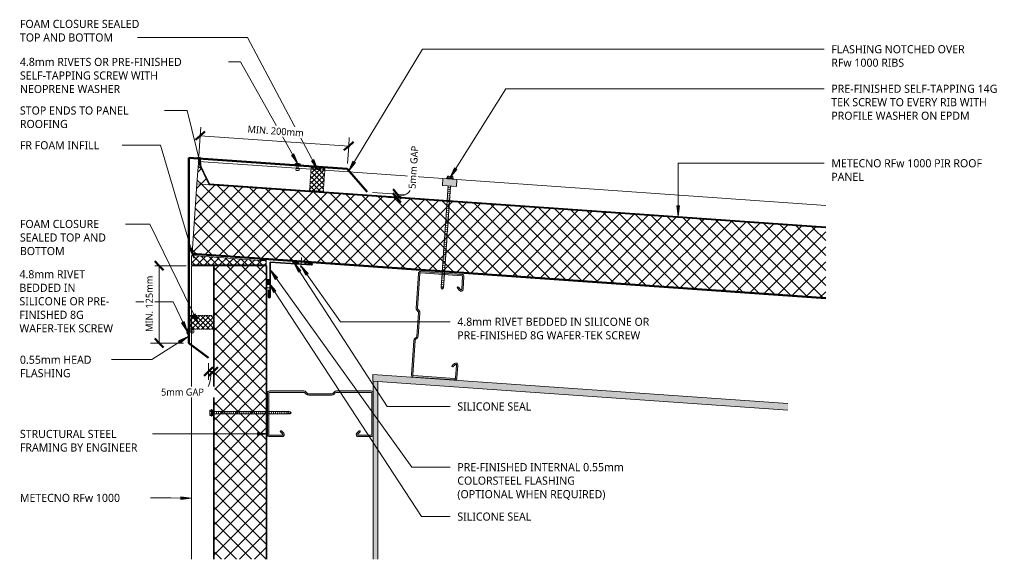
# Model space of a CAD drawing. Header units: millimetres. Extents: x -420 to 977, y -87 to 678.
import ezdxf

# ---------------------------------------------------------------- set-up
doc = ezdxf.new("R2010")
doc.units = ezdxf.units.MM
doc.linetypes.add('Dash Short', pattern=[3, 2, -1])
for name, color, linetype, lineweight in [('A-ANNO-DIMS', 211, 'Continuous', 9), ('A-ANNO-DIMS-5', 211, 'Continuous', 9), ('A-DETL', 90, 'Continuous', 13), ('A-DETL-GENF', 92, 'Continuous', 13), ('A-DETL-THIN', 151, 'Continuous', 13), ('G-ANNO-TEXT', 231, 'Continuous', 9)]:
    doc.layers.add(name, color=color, linetype=linetype, lineweight=lineweight)
doc.styles.add('Yu Gothic', font='Yu Gothic.ttf', dxfattribs={"height": 11.5})
doc.styles.add('Yu Gothic_1', font='Yu Gothic.ttf', dxfattribs={"height": 10})
doc.dimstyles.new('Diagonal', dxfattribs={"dimscale": 304.8, "dimtxt": 11.609035, "dimasz": 0.04101, "dimexe": 0.03937, "dimexo": 0.024606, "dimgap": 0.024606, "dimtad": 1, "dimdec": 0, "dimzin": 0, "dimdsep": 46, "dimtxsty": 'Yu Gothic_1', "dimblk1": 'OBLIQUE', "dimblk2": 'OBLIQUE', "dimsah": 1, "dimcen": 0.09, "dimazin": 0, "dimtfac": 1, "dimtdec": 4, "dimtix": 1, "dimtmove": 0, "dimatfit": 3, "dimfxl": 1, "dimtvp": 1, "dimtfill": 1, "dimtolj": 1, "dimtzin": 0, "dimarcsym": 2})
doc.dimstyles.new('Diagonal_1', dxfattribs={"dimscale": 304.8, "dimtxt": 11.609035, "dimasz": 0.04101, "dimexe": 0.03937, "dimexo": 0.024606, "dimgap": 0.024606, "dimtad": 1, "dimdec": 0, "dimzin": 0, "dimdsep": 46, "dimtxsty": 'Yu Gothic_1', "dimblk1": 'OBLIQUE', "dimblk2": 'OBLIQUE', "dimsah": 1, "dimcen": 0.09, "dimazin": 0, "dimtfac": 1, "dimtdec": 4, "dimtix": 1, "dimtmove": 1, "dimatfit": 3, "dimfxl": 1, "dimtvp": 1, "dimtfill": 1, "dimtolj": 1, "dimtzin": 0, "dimarcsym": 2})
pattern_1 = [(49, (199.103, -464.567), (-11.32064, 9.84089), []), (139, (199.103, -464.567), (-9.84089, -11.32064), [])]

# ---------------------------------------------------------------- blocks, each defined once
blk = doc.blocks.new('Thermospan Insulated Panel3 - 75mm-4144780-02 HEAD FLASHING DETAIL')
at = {"layer": 'A-DETL-GENF'}
for points in [[(216.5, -32), (632.9, -32), (632.9, -31), (216.5, -31), (216.5, -31.3)], [(216.5, -106), (216.5, -107), (632.9, -107), (632.9, -106), (277.9, -106)]]:
    blk.add_hatch(color=256, dxfattribs=at).paths.add_polyline_path(points)
h = blk.add_hatch(dxfattribs=at)
h.set_pattern_fill('FP_1', color=256, style=0, pattern_type=2)
h.set_pattern_definition([(315, (303.374, -176.134), (10.6066, 10.6066), []), (45, (303.374, -176.134), (-10.6066, 10.6066), [])])
h.paths.add_polyline_path([(216.5, -32), (216.5, -106), (632.9, -106), (632.9, -32), (277.9, -32)])
for p, q in [((216.5, 0), (542.7, 0)), ((542.7, 0), (562.2, 0)), ((562.2, 0), (632.9, 0)), ((632.9, 0), (632.9, -107)), ((542.7, -32), (216.5, -32)), ((562.2, -32), (542.7, -32)), ((632.9, -32), (562.2, -32))]:
    blk.add_line(p, q, dxfattribs=at)
at = {"layer": 'A-DETL-GENF', "lineweight": 25}
for p, q in [((542.7, -31), (216.5, -31)), ((562.2, -31), (542.7, -31)), ((632.9, -31), (562.2, -31)), ((632.9, -106), (216.5, -106)), ((216.5, -107), (632.9, -107))]:
    blk.add_line(p, q, dxfattribs=at)
blk = doc.blocks.new('Thermospan Insulated Panel3 - 100mm-4139796-02 HEAD FLASHING DETAIL')
at = {"layer": 'A-DETL-GENF'}
for points in [[(894.5, -32), (894.4, -31), (17.9, -31), (0, 0), (0, -2), (17.3, -32), (704, -32)], [(901.5, -132), (901.4, -131), (0, -131), (0, -132), (710.9, -132)]]:
    blk.add_hatch(color=256, dxfattribs=at).paths.add_polyline_path(points)
h = blk.add_hatch(dxfattribs=at)
h.set_pattern_fill('FP_3', color=256, style=0, pattern_type=2)
h.set_pattern_definition(pattern_1)
h.paths.add_polyline_path([(17.3, -32), (0, -2), (0, -32)])
h = blk.add_hatch(dxfattribs=at)
h.set_pattern_fill('FP_3', color=256, style=0, pattern_type=2)
h.set_pattern_definition(pattern_1)
h.paths.add_polyline_path([(901.4, -131), (894.5, -32), (0, -32), (0, -131), (710.9, -131)])
at = {"layer": 'A-DETL-GENF', "lineweight": 25}
for p, q in [((17.9, -31), (0, 0)), ((0, 0), (0, -2)), ((894.4, -31), (17.9, -31)), ((901.4, -131), (0, -131)), ((0, -131), (0, -132)), ((0, -132), (901.5, -132))]:
    blk.add_line(p, q, dxfattribs=at)
at = {"layer": 'A-DETL-GENF'}
for p, q in [((0, 0), (0, -2)), ((0, 0), (160.1, 0)), ((17.3, -32), (0, -2)), ((0, -2), (0, -32)), ((160.1, 0), (179.7, 0)), ((179.7, 0), (347.6, 0)), ((367.6, 0), (892.3, 0)), ((0, -32), (0, -131)), ((0, -32), (17.3, -32)), ((894.5, -32), (17.3, -32))]:
    blk.add_line(p, q, dxfattribs=at)
blk = doc.blocks.new('Metalcraft MSS Purlin-150x65 - Metalcraft MSS Purlin-150x65-2638609-02 HEAD FLASHING DETAIL')
at = {"layer": 'A-DETL-GENF'}
blk.add_hatch(color=256, dxfattribs=at).paths.add_polyline_path([(61.8, 0), (62.6, 0.1), (63.3, 0.4), (64, 0.9), (64.4, 1.5), (64.7, 2.2), (64.8, 3), (64.8, 20.9), (64.7, 21.7), (64.5, 22.4), (64, 23), (63.4, 23.5), (62.7, 23.8), (61.9, 23.9), (61.1, 23.8), (60.4, 23.6), (59.8, 23.1), (56.4, 19.7), (56.3, 19.4), (56.3, 19.2), (56.3, 18.9), (56.4, 18.7), (56.6, 18.5), (56.8, 18.3), (57, 18.2), (57.3, 18.2), (57.5, 18.2), (57.8, 18.3), (58, 18.5), (61.3, 21.7), (61.5, 21.8), (61.8, 21.8), (62.1, 21.8), (62.3, 21.7), (62.5, 21.5), (62.7, 21.3), (62.8, 21.1), (62.8, 20.8), (62.8, 2.7), (62.7, 2.5), (62.6, 2.3), (62.4, 2.1), (62.1, 2), (61.9, 2), (2.7, 2), (2.5, 2.1), (2.3, 2.3), (2.1, 2.5), (2, 2.7), (2, 3), (2.1, 52.4), (2.2, 52.8), (2.5, 53.2), (4.5, 55.2), (5.3, 56.3), (5.8, 57.5), (6, 58.8), (6, 90.9), (5.8, 92.2), (5.3, 93.4), (4.5, 94.5), (2.7, 96.3), (2.3, 96.8), (2.1, 97.3), (2, 98), (2, 147.2), (2.1, 147.5), (2.3, 147.7), (2.5, 147.9), (2.8, 148), (3.1, 148), (62.1, 148), (62.4, 147.9), (62.6, 147.7), (62.7, 147.5), (62.8, 147.3), (62.8, 147), (62.8, 128.7), (62.7, 128.5), (62.6, 128.3), (62.4, 128.1), (62.1, 128.1), (61.9, 128), (61.6, 128.1), (61.4, 128.1), (61.2, 128.3), (57.8, 131.7), (57.5, 131.8), (57.3, 131.8), (57, 131.8), (56.8, 131.7), (56.6, 131.5), (56.4, 131.3), (56.3, 131.1), (56.3, 130.8), (56.3, 130.6), (56.4, 130.3), (56.6, 130.1), (59.8, 126.9), (60.4, 126.4), (61.1, 126.2), (61.9, 126.1), (62.7, 126.2), (63.4, 126.5), (64, 127), (64.5, 127.6), (64.7, 128.3), (64.8, 129.3), (64.8, 147), (64.7, 147.8), (64.4, 148.5), (64, 149.1), (63.3, 149.6), (62.6, 149.9), (61.8, 150), (3, 150), (2.2, 149.9), (1.5, 149.6), (0.9, 149.1), (0.4, 148.5), (0.1, 147.8), (0, 147), (0, 97.8), (0.1, 96.8), (0.5, 95.8), (1.2, 95), (3.4, 92.7), (3.7, 92.3), (3.9, 91.9), (4, 91.3), (4, 58.3), (3.9, 57.8), (3.7, 57.3), (3.4, 56.9), (1.2, 54.7), (0.5, 53.9), (0.1, 52.9), (0, 51.9), (0, 3), (0.1, 2.2), (0.4, 1.5), (0.9, 0.9), (1.5, 0.4), (2.2, 0.1), (3, 0), (25.6, 0)])
for p, q in [((0, 147), (0, 97.8)), ((2, 98), (2, 146.9)), ((61.8, 150), (3, 150)), ((3.1, 148), (61.9, 148)), ((62.8, 147), (62.8, 129)), ((64.8, 129.1), (64.8, 147)), ((56.6, 130.1), (59.8, 126.9)), ((61.2, 128.3), (58, 131.5)), ((1.2, 95), (3.4, 92.7)), ((4.5, 94.5), (2.7, 96.3)), ((4, 91.3), (4, 58.3)), ((6, 58.8), (6, 90.9)), ((3.4, 56.9), (1.2, 54.7)), ((0, 51.9), (0, 3)), ((2, 3), (2, 52)), ((2.5, 53.2), (4.5, 55.2)), ((59.8, 23.1), (56.6, 19.9)), ((58, 18.5), (61, 21.5)), ((62.8, 20.8), (62.8, 3)), ((64.8, 3), (64.8, 20.9)), ((61.9, 2), (3, 2)), ((3, 0), (61.8, 0))]:
    blk.add_line(p, q, dxfattribs=at)
for centre, radius, start, end in [((3, 147), 3, 90, 180), ((3.1, 146.9), 1.09, 90, 180), ((61.8, 147), 3, 360, 90), ((61.9, 147), 0.993, 0, 90), ((57.3, 130.8), 1, 45, 225), ((61.9, 129.1), 2.99, 226.0338, 0), ((61.9, 129), 0.959, 225, 0), ((4.3, 98), 2.34, 180, 225), ((4, 97.8), 3.99, 180, 225), ((2, 91.3), 1.99, 0, 45), ((1, 90.9), 4.99, 360, 45), ((2, 58.3), 1.99, 315, 360), ((1, 58.8), 4.99, 315, 360), ((4, 51.9), 3.99, 135, 180), ((3.7, 52), 1.67, 135, 180), ((57.3, 19.2), 1, 135, 315), ((61.9, 20.9), 2.99, 360, 133.9662), ((61.8, 20.8), 1.06, 0, 135), ((3, 3), 3, 180, 270), ((3, 3), 0.993, 180, 270), ((61.8, 3), 3, 270, 360), ((61.9, 3), 0.993, 270, 0)]:
    blk.add_arc(centre, radius, start, end, dxfattribs=at)
blk = doc.blocks.new('Profiled Washer 01 - Profiled Washer 01-4136398-02 HEAD FLASHING DETAIL')
at = {"layer": 'A-DETL-GENF'}
for points in [[(10, -6.1), (10, 3.6), (-10, 3.6), (-10, -6.1)], [(3.7, 3.6), (3.7, 4.6), (-3.7, 4.6), (-3.7, 3.6)]]:
    blk.add_hatch(color=256, dxfattribs=at).paths.add_polyline_path(points)
for p, q in [((10, 3.6), (-10, 3.6)), ((-10, 3.6), (-10, -6.1)), ((4.8, 5.1), (-4.8, 5.1)), ((-4.8, 5.1), (-4.8, 4.6)), ((-3.7, 4.6), (-4.8, 4.6)), ((-3.7, 5.1), (-3.7, 7.1)), ((3.7, 4.6), (-3.7, 4.6)), ((-3.7, 4.6), (-3.7, 3.6)), ((-2.8, 7.6), (2.8, 7.6)), ((-1.8, 5.1), (-1.8, 7.1)), ((1.8, 5.1), (1.8, 7.1)), ((3.7, 5.1), (3.7, 7.1)), ((4.8, 4.6), (3.7, 4.6)), ((3.7, 3.6), (3.7, 4.6)), ((4.8, 4.6), (4.8, 5.1)), ((10, -6.1), (10, 3.6)), ((-10, -6.1), (10, -6.1)), ((2.2, -7.9), (-2.2, -8.7)), ((-2.2, -8.7), (-1.6, -9)), ((2.2, -10.9), (-2.2, -11.7)), ((-2.2, -11.7), (-1.6, -12)), ((2.2, -13.9), (-2.2, -14.7)), ((-1.6, -6.1), (-1.6, -151.2)), ((1.6, -151.2), (1.6, -6.1)), ((1.6, -7.6), (2.2, -7.9)), ((1.6, -10.6), (2.2, -10.9)), ((1.6, -13.6), (2.2, -13.9)), ((-2.2, -14.7), (-1.6, -15)), ((2.2, -16.9), (-2.2, -17.7)), ((-2.2, -17.7), (-1.6, -18)), ((2.2, -19.9), (-2.2, -20.7)), ((-2.2, -20.7), (-1.6, -21)), ((2.2, -22.9), (-2.2, -23.7)), ((-2.2, -23.7), (-1.6, -24)), ((2.2, -25.9), (-2.2, -26.7)), ((-2.2, -26.7), (-1.6, -27)), ((1.6, -16.6), (2.2, -16.9)), ((1.6, -19.6), (2.2, -19.9)), ((1.6, -22.6), (2.2, -22.9)), ((1.6, -25.6), (2.2, -25.9)), ((2.2, -28.9), (-2.2, -29.7)), ((-2.2, -29.7), (-1.6, -30)), ((2.2, -31.9), (-2.2, -32.7)), ((-2.2, -32.7), (-1.6, -33)), ((2.2, -34.9), (-2.2, -35.7)), ((-2.2, -35.7), (-1.6, -36)), ((2.2, -37.9), (-2.2, -38.7)), ((-2.2, -38.7), (-1.6, -39)), ((2.2, -40.9), (-2.2, -41.7)), ((-2.2, -41.7), (-1.6, -42)), ((1.6, -28.6), (2.2, -28.9)), ((1.6, -31.6), (2.2, -31.9)), ((1.6, -34.6), (2.2, -34.9)), ((1.6, -37.6), (2.2, -37.9)), ((1.6, -40.6), (2.2, -40.9)), ((2.2, -43.9), (-2.2, -44.7)), ((-2.2, -44.7), (-1.6, -45)), ((2.2, -46.9), (-2.2, -47.7)), ((-2.2, -47.7), (-1.6, -48)), ((2.2, -49.9), (-2.2, -50.7)), ((-2.2, -50.7), (-1.6, -51)), ((2.2, -52.9), (-2.2, -53.7)), ((-2.2, -53.7), (-1.6, -54)), ((1.6, -43.6), (2.2, -43.9)), ((1.6, -46.6), (2.2, -46.9)), ((1.6, -49.6), (2.2, -49.9)), ((1.6, -52.6), (2.2, -52.9)), ((1.6, -55.6), (2.2, -55.9)), ((2.2, -55.9), (-2.2, -56.7)), ((-2.2, -56.7), (-1.6, -57)), ((2.2, -58.9), (-2.2, -59.7)), ((-2.2, -59.7), (-1.6, -60)), ((2.2, -61.9), (-2.2, -62.7)), ((-2.2, -62.7), (-1.6, -63)), ((2.2, -64.9), (-2.2, -65.7)), ((-2.2, -65.7), (-1.6, -66)), ((2.2, -67.9), (-2.2, -68.7)), ((-2.2, -68.7), (-1.6, -69)), ((1.6, -58.6), (2.2, -58.9)), ((1.6, -61.6), (2.2, -61.9)), ((1.6, -64.6), (2.2, -64.9)), ((1.6, -67.6), (2.2, -67.9)), ((2.2, -70.9), (-2.2, -71.7)), ((-2.2, -71.7), (-1.6, -72)), ((2.2, -73.9), (-2.2, -74.7)), ((-2.2, -74.7), (-1.6, -75)), ((2.2, -76.9), (-2.2, -77.7)), ((-2.2, -77.7), (-1.6, -78)), ((2.2, -79.9), (-2.2, -80.7)), ((-2.2, -80.7), (-1.6, -81)), ((2.2, -82.9), (-2.2, -83.7)), ((-2.2, -83.7), (-1.6, -84)), ((1.6, -70.6), (2.2, -70.9)), ((1.6, -73.6), (2.2, -73.9)), ((1.6, -76.6), (2.2, -76.9)), ((1.6, -79.6), (2.2, -79.9)), ((1.6, -82.6), (2.2, -82.9)), ((2.2, -85.9), (-2.2, -86.7)), ((-2.2, -86.7), (-1.6, -87)), ((2.2, -88.9), (-2.2, -89.7)), ((-2.2, -89.7), (-1.6, -90)), ((2.2, -91.9), (-2.2, -92.7)), ((-2.2, -92.7), (-1.6, -93)), ((2.2, -94.9), (-2.2, -95.7)), ((-2.2, -95.7), (-1.6, -96)), ((1.6, -85.6), (2.2, -85.9)), ((1.6, -88.6), (2.2, -88.9)), ((1.6, -91.6), (2.2, -91.9)), ((1.6, -94.6), (2.2, -94.9)), ((1.6, -97.6), (2.2, -97.9)), ((2.2, -97.9), (-2.2, -98.7)), ((-2.2, -98.7), (-1.6, -99)), ((2.2, -100.9), (-2.2, -101.7)), ((-2.2, -101.7), (-1.6, -102)), ((2.2, -103.9), (-2.2, -104.7)), ((-2.2, -104.7), (-1.6, -105)), ((2.2, -106.9), (-2.2, -107.7)), ((-2.2, -107.7), (-1.6, -108)), ((2.2, -109.9), (-2.2, -110.7)), ((-2.2, -110.7), (-1.6, -111)), ((1.6, -100.6), (2.2, -100.9)), ((1.6, -103.6), (2.2, -103.9)), ((1.6, -106.6), (2.2, -106.9)), ((1.6, -109.6), (2.2, -109.9)), ((2.2, -112.9), (-2.2, -113.7)), ((-2.2, -113.7), (-1.6, -114)), ((2.2, -115.9), (-2.2, -116.7)), ((-2.2, -116.7), (-1.6, -117)), ((2.2, -118.9), (-2.2, -119.7)), ((-2.2, -119.7), (-1.6, -120)), ((2.2, -121.9), (-2.2, -122.7)), ((-2.2, -122.7), (-1.6, -123)), ((2.2, -124.9), (-2.2, -125.7)), ((-2.2, -125.7), (-1.6, -126)), ((1.6, -112.6), (2.2, -112.9)), ((1.6, -115.6), (2.2, -115.9)), ((1.6, -118.6), (2.2, -118.9)), ((1.6, -121.6), (2.2, -121.9)), ((1.6, -124.6), (2.2, -124.9)), ((2.2, -127.9), (-2.2, -128.7)), ((-2.2, -128.7), (-1.6, -129)), ((2.2, -130.9), (-2.2, -131.7)), ((-2.2, -131.7), (-1.6, -132)), ((2.2, -133.9), (-2.2, -134.7)), ((-2.2, -134.7), (-1.6, -135)), ((2.2, -136.9), (-2.2, -137.7)), ((-2.2, -137.7), (-1.6, -138)), ((1.6, -127.6), (2.2, -127.9)), ((1.6, -130.6), (2.2, -130.9)), ((1.6, -133.6), (2.2, -133.9)), ((1.6, -136.6), (2.2, -136.9)), ((1.6, -139.6), (2.2, -139.9)), ((2.2, -139.9), (-2.2, -140.7)), ((-2.2, -140.7), (-1.6, -141)), ((2.2, -142.9), (-2.2, -143.7)), ((-2.2, -143.7), (-1.6, -144)), ((2.2, -145.9), (-2.2, -146.7)), ((-2.2, -146.7), (-1.6, -147)), ((2.2, -148.9), (-2.2, -149.7)), ((-2.2, -149.7), (-1.6, -150)), ((-1.6, -151.2), (0, -153.1)), ((0, -153.1), (1.6, -149.1)), ((1.6, -151.2), (0, -153.1)), ((1.6, -142.6), (2.2, -142.9)), ((1.6, -145.6), (2.2, -145.9)), ((1.6, -148.6), (2.2, -148.9))]:
    blk.add_line(p, q, dxfattribs=at)
for centre, radius, start, end in [((-2.8, 6.5), 1.08, 32.3801, 147.6199), ((0, 3.9), 3.67, 59.7274, 120.2726), ((2.8, 6.5), 1.08, 32.3801, 147.6199), ((0.1, -153.8), 3.11, 74.3059, 122.4975)]:
    blk.add_arc(centre, radius, start, end, dxfattribs=at)
blk = doc.blocks.new('TEK Screw - TEK Screw-4782678-02 HEAD FLASHING DETAIL')
at = {"layer": 'A-DETL-GENF'}
blk.add_hatch(color=256, dxfattribs=at).paths.add_polyline_path([(3.7, 0), (-3.7, 0), (-3.7, -1), (3.7, -1)])
for p, q in [((-2.2, 107.7), (-1.6, 108)), ((2.2, 106.9), (-2.2, 107.7)), ((-2.2, 104.7), (-1.6, 105)), ((2.2, 103.9), (-2.2, 104.7)), ((-2.2, 101.7), (-1.6, 102)), ((2.2, 100.9), (-2.2, 101.7)), ((-2.2, 98.7), (-1.6, 99)), ((2.2, 97.9), (-2.2, 98.7)), ((-1.3, 106.7), (-1.6, 106.4)), ((-1.6, 0), (-1.6, 106.4)), ((-1.3, 109.9), (0, 111.5)), ((-1.3, 109.9), (-0.6, 107.1)), ((-1.3, 109.9), (-1.3, 106.7)), ((1.3, 109.9), (0, 111.5)), ((0, 111.5), (1.3, 106.7)), ((1.3, 109.9), (1.3, 106.7)), ((1.3, 106.7), (1.6, 106.4)), ((1.6, 106.6), (2.2, 106.9)), ((1.6, 106.4), (1.6, 0)), ((1.6, 103.6), (2.2, 103.9)), ((1.6, 100.6), (2.2, 100.9)), ((1.6, 97.6), (2.2, 97.9)), ((-2.2, 95.7), (-1.6, 96)), ((2.2, 94.9), (-2.2, 95.7)), ((-2.2, 92.7), (-1.6, 93)), ((2.2, 91.9), (-2.2, 92.7)), ((-2.2, 89.7), (-1.6, 90)), ((2.2, 88.9), (-2.2, 89.7)), ((-2.2, 86.7), (-1.6, 87)), ((2.2, 85.9), (-2.2, 86.7)), ((-2.2, 83.7), (-1.6, 84)), ((1.6, 94.6), (2.2, 94.9)), ((1.6, 91.6), (2.2, 91.9)), ((1.6, 88.6), (2.2, 88.9)), ((1.6, 85.6), (2.2, 85.9)), ((2.2, 82.9), (-2.2, 83.7)), ((-2.2, 80.7), (-1.6, 81)), ((2.2, 79.9), (-2.2, 80.7)), ((-2.2, 77.7), (-1.6, 78)), ((2.2, 76.9), (-2.2, 77.7)), ((-2.2, 74.7), (-1.6, 75)), ((2.2, 73.9), (-2.2, 74.7)), ((-2.2, 71.7), (-1.6, 72)), ((2.2, 70.9), (-2.2, 71.7)), ((1.6, 82.6), (2.2, 82.9)), ((1.6, 79.6), (2.2, 79.9)), ((1.6, 76.6), (2.2, 76.9)), ((1.6, 73.6), (2.2, 73.9)), ((1.6, 70.6), (2.2, 70.9)), ((-2.2, 68.7), (-1.6, 69)), ((2.2, 67.9), (-2.2, 68.7)), ((-2.2, 65.7), (-1.6, 66)), ((2.2, 64.9), (-2.2, 65.7)), ((-2.2, 62.7), (-1.6, 63)), ((2.2, 61.9), (-2.2, 62.7)), ((-2.2, 59.7), (-1.6, 60)), ((2.2, 58.9), (-2.2, 59.7)), ((-2.2, 56.7), (-1.6, 57)), ((2.2, 55.9), (-2.2, 56.7)), ((1.6, 67.6), (2.2, 67.9)), ((1.6, 64.6), (2.2, 64.9)), ((1.6, 61.6), (2.2, 61.9)), ((1.6, 58.6), (2.2, 58.9)), ((1.6, 55.6), (2.2, 55.9)), ((-2.2, 53.7), (-1.6, 54)), ((2.2, 52.9), (-2.2, 53.7)), ((-2.2, 50.7), (-1.6, 51)), ((2.2, 49.9), (-2.2, 50.7)), ((-2.2, 47.7), (-1.6, 48)), ((2.2, 46.9), (-2.2, 47.7)), ((-2.2, 44.7), (-1.6, 45)), ((2.2, 43.9), (-2.2, 44.7)), ((-2.2, 41.7), (-1.6, 42)), ((1.6, 52.6), (2.2, 52.9)), ((1.6, 49.6), (2.2, 49.9)), ((1.6, 46.6), (2.2, 46.9)), ((1.6, 43.6), (2.2, 43.9)), ((2.2, 40.9), (-2.2, 41.7)), ((-2.2, 38.7), (-1.6, 39)), ((2.2, 37.9), (-2.2, 38.7)), ((-2.2, 35.7), (-1.6, 36)), ((2.2, 34.9), (-2.2, 35.7)), ((-2.2, 32.7), (-1.6, 33)), ((2.2, 31.9), (-2.2, 32.7)), ((-2.2, 29.7), (-1.6, 30)), ((2.2, 28.9), (-2.2, 29.7)), ((1.6, 40.6), (2.2, 40.9)), ((1.6, 37.6), (2.2, 37.9)), ((1.6, 34.6), (2.2, 34.9)), ((1.6, 31.6), (2.2, 31.9)), ((1.6, 28.6), (2.2, 28.9)), ((-2.2, 26.7), (-1.6, 27)), ((2.2, 25.9), (-2.2, 26.7)), ((-2.2, 23.7), (-1.6, 24)), ((2.2, 22.9), (-2.2, 23.7)), ((-2.2, 20.7), (-1.6, 21)), ((2.2, 19.9), (-2.2, 20.7)), ((-2.2, 17.7), (-1.6, 18)), ((2.2, 16.9), (-2.2, 17.7)), ((-2.2, 14.7), (-1.6, 15)), ((2.2, 13.9), (-2.2, 14.7)), ((1.6, 25.6), (2.2, 25.9)), ((1.6, 22.6), (2.2, 22.9)), ((1.6, 19.6), (2.2, 19.9)), ((1.6, 16.6), (2.2, 16.9)), ((-2.2, 11.7), (-1.6, 12)), ((2.2, 10.9), (-2.2, 11.7)), ((-2.2, 8.7), (-1.6, 9)), ((2.2, 7.9), (-2.2, 8.7)), ((-2.2, 5.7), (-1.6, 6)), ((2.2, 4.9), (-2.2, 5.7)), ((-2.2, 2.7), (-1.6, 3)), ((2.2, 1.9), (-2.2, 2.7)), ((1.6, 13.6), (2.2, 13.9)), ((1.6, 10.6), (2.2, 10.9)), ((1.6, 7.6), (2.2, 7.9)), ((1.6, 4.6), (2.2, 4.9)), ((1.6, 1.6), (2.2, 1.9)), ((-4.8, -1.5), (-4.8, -1)), ((-3.7, -1), (-4.8, -1)), ((4.8, -1.5), (-4.8, -1.5)), ((3.7, 0), (-3.7, 0)), ((-3.7, 0), (-3.7, -1)), ((-3.7, -1), (3.7, -1)), ((-3.7, -1.5), (-3.7, -3.5)), ((-2.8, -4), (2.8, -4)), ((-1.8, -1.5), (-1.8, -3.5)), ((1.8, -1.5), (1.8, -3.5)), ((3.7, -1), (3.7, 0)), ((4.8, -1), (3.7, -1)), ((3.7, -1.5), (3.7, -3.5)), ((4.8, -1), (4.8, -1.5))]:
    blk.add_line(p, q, dxfattribs=at)
for centre, radius, start, end in [((0.5, 107.6), 1.18, 207.0638, 311.7606), ((-2.8, -2.9), 1.08, 212.3801, 327.6199), ((0, -0.3), 3.67, 239.7274, 300.2726), ((2.8, -2.9), 1.08, 212.3801, 327.6199)]:
    blk.add_arc(centre, radius, start, end, dxfattribs=at)
blk = doc.blocks.new('Foam Closure - Foam Closure-4128027-02 HEAD FLASHING DETAIL')
at = {"layer": 'A-DETL-GENF'}
h = blk.add_hatch(dxfattribs=at)
h.set_pattern_fill('FP_4', color=256, style=0, pattern_type=2)
h.set_pattern_definition([(49, (39.025, -434.754), (-3.77355, 3.280295), []), (139, (39.025, -434.754), (-3.280295, -3.77355), [])])
h.paths.add_polyline_path([(19.6, 0), (19.6, 31.9), (0, 31.9), (0, 0)])
at = {"layer": 'A-DETL-GENF', "linetype": 'Dash Short'}
for p, q in [((19.6, 31.9), (0, 31.9)), ((0, 31.9), (0, 0)), ((19.6, 0), (19.6, 31.9)), ((0, 0), (19.6, 0))]:
    blk.add_line(p, q, dxfattribs=at)
blk = doc.blocks.new('Foam Closure - Foam Closure-4711881-02 HEAD FLASHING DETAIL')
at = {"layer": 'A-DETL-GENF'}
h = blk.add_hatch(dxfattribs=at)
h.set_pattern_fill('FP_5', color=256, style=0, pattern_type=2)
h.set_pattern_definition([(315, (-239.343, -144.134), (3.53553, 3.53553), []), (45, (-239.343, -144.134), (-3.53553, 3.53553), [])])
h.paths.add_polyline_path([(0, 0), (19.4, 0), (19.4, 33.8), (0, 33.8)])
at = {"layer": 'A-DETL-GENF', "linetype": 'Dash Short'}
for p, q in [((19.4, 33.8), (0, 33.8)), ((0, 33.8), (0, 0)), ((19.4, 0), (19.4, 33.8)), ((0, 0), (19.4, 0))]:
    blk.add_line(p, q, dxfattribs=at)
blk = doc.blocks.new('Pop Rivets - Rivet-4333948-02 HEAD FLASHING DETAIL')
at = {"layer": 'A-DETL-GENF'}
for p, q in [((3.8, 0), (-3.8, 0)), ((-1.5, 1.2), (1.5, 1.2)), ((-1, -6.2), (-1, 0)), ((1, -6.2), (1, 0)), ((1.2, -6.2), (-1.2, -6.2)), ((-1.2, -8.7), (1.2, -8.7))]:
    blk.add_line(p, q, dxfattribs=at)
for centre, radius, start, end in [((-1.5, -1.6), 2.8, 90, 144), ((1.5, -1.6), 2.8, 36, 90), ((-1.2, -7.4), 1.25, 90, 270), ((1.2, -7.4), 1.25, 270, 90)]:
    blk.add_arc(centre, radius, start, end, dxfattribs=at)
blk = doc.blocks.new('Pop Rivets - Rivet-4673975-02 HEAD FLASHING DETAIL')
at = {"layer": 'A-DETL-GENF'}
for p, q in [((3.8, 0), (-3.8, 0)), ((-1.5, 1.2), (1.5, 1.2)), ((-1, -6.1), (-1, 0)), ((1, -6.1), (1, 0)), ((1.2, -6.1), (-1.2, -6.1)), ((-1.2, -8.6), (1.2, -8.6))]:
    blk.add_line(p, q, dxfattribs=at)
for centre, radius, start, end in [((-1.5, -1.6), 2.8, 90, 144), ((1.5, -1.6), 2.8, 36, 90), ((-1.2, -7.3), 1.25, 90, 270), ((1.2, -7.3), 1.25, 270, 90)]:
    blk.add_arc(centre, radius, start, end, dxfattribs=at)
blk = doc.blocks.new('DIMBLOCK1-02 HEAD FLASHING DETAIL')
at = {"layer": 'A-ANNO-DIMS-5'}
for p, q in [((-163.7, 513.8), (-162.8, 525.8)), ((-163.7, 513.8), (-165.7, 484.8)), ((46.9, 499.1), (-163.7, 513.8)), ((46.9, 499.1), (47.7, 511.1)), ((46.9, 499.1), (45.1, 474.2))]:
    blk.add_line(p, q, dxfattribs=at)
at = {"layer": 'A-ANNO-DIMS-5', "lineweight": 50}
for p, q in [((-163.7, 513.8), (-157, 519.6)), ((-163.7, 513.8), (-170.3, 508)), ((46.9, 499.1), (53.6, 504.9)), ((46.9, 499.1), (40.2, 493.3))]:
    blk.add_line(p, q, dxfattribs=at)
at = {"layer": 'A-ANNO-DIMS-5', "color": 0, "insert": (-96.1, 528.2), "char_height": 10, "width": 93.828, "attachment_point": 1, "rotation": 356, "line_spacing_factor": 1.024327, "style": 'Yu Gothic_1', "bg_fill": 3, "box_fill_scale": 1.25, "bg_fill_color": 256, "bg_fill_true_color": 13158600, "bg_fill_transparency": 0}
blk.add_mtext('MIN. 200mm', dxfattribs=at)
blk = doc.blocks.new('_Oblique')
at = {"color": 0, "linetype": 'ByBlock', "lineweight": -2}
blk.add_line((-0.5, -0.5), (0.5, 0.5), dxfattribs=at)
blk = doc.blocks.new('DIMBLOCK2-02 HEAD FLASHING DETAIL')
at = {"layer": 'A-ANNO-DIMS-5', "lineweight": 50}
for p, q in [((-222.1, 329.5), (-228.3, 335.8)), ((-222.1, 329.5), (-215.8, 323.3)), ((-222.1, 219.8), (-228.3, 226.1)), ((-222.1, 219.8), (-215.8, 213.6))]:
    blk.add_line(p, q, dxfattribs=at)
at = {"layer": 'A-ANNO-DIMS-5'}
for p, q in [((-222.1, 329.5), (-234.1, 329.5)), ((-222.1, 329.5), (-222.1, 219.8)), ((-222.1, 329.5), (-183.6, 329.5)), ((-222.1, 219.8), (-234.1, 219.8)), ((-222.1, 219.8), (-187.4, 219.8))]:
    blk.add_line(p, q, dxfattribs=at)
at = {"layer": 'A-ANNO-DIMS-5', "color": 0, "insert": (-241.1, 235.6), "char_height": 10, "width": 93.828, "attachment_point": 1, "rotation": 90, "line_spacing_factor": 1.024327, "style": 'Yu Gothic_1', "bg_fill": 3, "box_fill_scale": 1.25, "bg_fill_color": 256, "bg_fill_true_color": 13158600, "bg_fill_transparency": 0}
blk.add_mtext('MIN. 125mm', dxfattribs=at)
blk = doc.blocks.new('DIMBLOCK3-02 HEAD FLASHING DETAIL')
at = {"layer": 'A-ANNO-DIMS-5'}
for p, q in [((115.6, 431.1), (80.5, 433.5)), ((115.2, 425.6), (103.2, 426.4)), ((115.6, 431.1), (115.2, 425.6)), ((115.2, 425.6), (116.5, 425.5)), ((115.6, 431.1), (127.5, 430.2))]:
    blk.add_line(p, q, dxfattribs=at)
at = {"layer": 'A-ANNO-DIMS-5', "lineweight": 50}
for p, q in [((115.6, 431.1), (109.8, 437.8)), ((115.2, 425.6), (109.4, 432.2)), ((115.2, 425.6), (121, 418.9)), ((115.6, 431.1), (121.4, 424.4))]:
    blk.add_line(p, q, dxfattribs=at)
at = {"layer": 'A-ANNO-DIMS-5'}
blk.add_ellipse((116.2, 440.1), major_axis=(-18.4, 1.3), ratio=0.637848, start_param=1.570796, end_param=3.141593, dxfattribs=at)
at = {"layer": 'A-ANNO-DIMS-5', "color": 0, "insert": (131.7, 439), "char_height": 10, "width": 73.547, "attachment_point": 1, "rotation": 86, "line_spacing_factor": 1.024327, "style": 'Yu Gothic_1', "bg_fill": 3, "box_fill_scale": 1.25, "bg_fill_color": 256, "bg_fill_true_color": 13158600, "bg_fill_transparency": 0}
blk.add_mtext('5mm GAP', dxfattribs=at)
blk = doc.blocks.new('DIMBLOCK4-02 HEAD FLASHING DETAIL')
at = {"layer": 'A-ANNO-DIMS-5'}
for p, q in [((-152, 179.4), (-152, 191.2)), ((-152, 179.4), (-145.1, 179.4)), ((-152, 179.4), (-152, 167.4)), ((-145.1, 179.4), (-145.1, 180.8)), ((-145.1, 179.4), (-145.1, 167.4))]:
    blk.add_line(p, q, dxfattribs=at)
at = {"layer": 'A-ANNO-DIMS-5', "lineweight": 50}
for p, q in [((-152, 179.4), (-145.7, 185.7)), ((-145.1, 179.4), (-138.9, 185.7)), ((-152, 179.4), (-158.2, 173.2)), ((-145.1, 179.4), (-151.4, 173.2))]:
    blk.add_line(p, q, dxfattribs=at)
at = {"layer": 'A-ANNO-DIMS-5'}
blk.add_ellipse((-158.1, 179.4), major_axis=(0, 27.2), ratio=0.351823, start_param=3.141593, end_param=4.712389, dxfattribs=at)
at = {"layer": 'A-ANNO-DIMS-5', "color": 0, "insert": (-219.4, 155.3), "char_height": 10, "width": 73.547, "attachment_point": 1, "line_spacing_factor": 1.024327, "style": 'Yu Gothic_1', "bg_fill": 3, "box_fill_scale": 1.25, "bg_fill_color": 256, "bg_fill_true_color": 13158600, "bg_fill_transparency": 0}
blk.add_mtext('5mm GAP', dxfattribs=at)

msp = doc.modelspace()

# ---------------------------------------------------------------- hatches: boundary and pattern name
at = {"layer": 'A-DETL-GENF'}
h = msp.add_hatch(dxfattribs=at)
h.set_pattern_fill('FP_2', color=9, style=0, pattern_type=2)
h.set_pattern_definition([(45, (0, 0), (-5.3033, 5.3033), []), (135, (0, 0), (-5.3033, -5.3033), [])])
h.paths.add_polyline_path([(-176.1, 330.5), (-70, 330.5), (-70, 336.4), (-70.4, 336.4), (-70.4, 336.2), (-79, 336.7), (-79, 337), (-176.1, 343.8)])
for color, points in [(10, [(-70.4, 336.2), (-70.3, 337.7), (-78.9, 338.2), (-79, 336.7)]), (10, [(-24.1, 332.7), (-24, 334.6), (-32.4, 335.1), (-32.5, 333.2)]), (9, [(-65.5, 302.9), (-65.5, 309.7), (-68.4, 309.7), (-68.4, 302.9)]), (10, [(670.2, 124.8), (670.2, 133.8), (81.4, 175), (81.4, 165.9), (533.8, 134.3)]), (10, [(88.5, -86.9), (88.5, 165.4), (81.5, 165.9), (81.6, 149), (81.6, 148.7), (81.6, 89.7), (81.5, 89.1), (81.5, -86.9)])]:
    msp.add_hatch(color=color, dxfattribs=at).paths.add_polyline_path(points)
at = {"layer": 'G-ANNO-TEXT'}
for points in [[(-162.3, 468.6), (-164, 483.6), (-167.8, 482.7)], [(-25.1, 474), (-30.8, 488.1), (-34.2, 486.1)], [(2.8, 465.9), (-2.5, 480), (-6, 478.2)], [(46.9, 463.9), (56.4, 475.7), (53, 477.8)], [(190.7, 454.5), (200.4, 466.1), (197.1, 468.2)], [(514.4, 399.2), (516.4, 414.2), (512.4, 414.2)], [(-172.8, 340), (-175.2, 354.9), (-179, 353.8)], [(-64.5, 323.5), (-57.3, 310.1), (-54.1, 312.5)], [(-31, 333.9), (-24.5, 320.3), (-21.2, 322.4)], [(-20.9, 329.4), (-13.8, 316), (-10.6, 318.3)], [(-66.5, 305.2), (-60, 291.6), (-56.6, 293.7)], [(-166.3, 246.8), (-171.1, 261.2), (-174.6, 259.4)], [(-181.8, 235.9), (-186.5, 250.3), (-190.1, 248.6)], [(-180.7, 229.1), (-194.4, 222.7), (-192.3, 219.4)], [(-67.7, 90.9), (-82.7, 92.9), (-82.7, 88.9)], [(-176.3, -0.2), (-191.3, 1.9), (-191.3, -2)]]:
    msp.add_hatch(color=7, dxfattribs=at).paths.add_polyline_path(points)

# ---------------------------------------------------------------- linework, layer by layer
at = {"layer": 'A-DETL', "lineweight": 50}
for p, q in [((-179.9, 219.8), (-179.9, 482.4)), ((-179.9, 482.4), (44.6, 466.7)), ((44.6, 466.7), (73, 434.1)), ((-152, 198.7), (-179.9, 219.8))]:
    msp.add_line(p, q, dxfattribs=at)
at = {"layer": 'A-DETL'}
for p, q in [((-78.9, 338.2), (-79, 336.7)), ((-79, 336.7), (-70.4, 336.2)), ((-70.3, 337.7), (-78.9, 338.2)), ((-70.4, 336.2), (-70.3, 337.7)), ((-21.1, 327.1), (-20.1, 341.3)), ((-32.4, 335.1), (-32.5, 333.2)), ((-32.5, 333.2), (-24.1, 332.7)), ((-24, 334.6), (-32.4, 335.1)), ((-24.1, 332.7), (-24, 334.6)), ((-65.5, 309.7), (-68.4, 309.7)), ((-68.4, 309.7), (-68.4, 302.9)), ((-65.5, 302.9), (-65.5, 309.7)), ((-73.2, 298.2), (-61.2, 298.2)), ((-68.4, 302.9), (-65.5, 302.9))]:
    msp.add_line(p, q, dxfattribs=at)
at = {"layer": 'A-DETL', "lineweight": 35}
for p, q in [((-64.5, 285.1), (-64.5, 334.6)), ((-64.5, 334.6), (-6, 330.5)), ((-5.9, 332.7), (-15.9, 333.4)), ((-66.9, 285.1), (-66.9, 295.1))]:
    msp.add_line(p, q, dxfattribs=at)
for centre, radius, start, end in [((-5.9, 331.6), 1.13, 266, 86), ((-65.7, 285.1), 1.17, 180, 0)]:
    msp.add_arc(centre, radius, start, end, dxfattribs=at)
at = {"layer": 'A-DETL-THIN'}
for p, q in [((-176.1, 343.8), (-176.1, 330.5)), ((-79, 337), (-176.1, 343.8)), ((-70, 336.4), (-70.4, 336.4)), ((-70, 330.5), (-70, 336.4)), ((-176.1, 330.5), (-70, 330.5)), ((670.2, 133.8), (81.4, 175)), ((81.4, 175), (81.4, 165.9)), ((81.4, 165.9), (670.2, 124.8)), ((88.5, 165.4), (81.5, 165.9)), ((81.5, 165.9), (81.5, 149.5)), ((88.5, -86.9), (88.5, 165.4)), ((81.5, 89.1), (81.5, -86.9))]:
    msp.add_line(p, q, dxfattribs=at)
at = {"layer": 'G-ANNO-TEXT', "color": 7}
for p, q in [((-208.1, 653.2), (-274.5, 653.2)), ((-96.5, 653.2), (-208.1, 653.2)), ((2.8, 465.9), (-96.5, 653.2)), ((46.9, 463.9), (151.5, 636.5)), ((151.5, 636.5), (721.7, 636.5)), ((-130.6, 618.4), (-168, 618.4)), ((-106.6, 618.4), (-130.6, 618.4)), ((-25.1, 474), (-106.6, 618.4)), ((190.7, 454.5), (270, 580.5)), ((270, 580.5), (721.7, 580.5)), ((-236.7, 549.6), (-242.8, 549.6)), ((-182.2, 549.6), (-236.7, 549.6)), ((-162.3, 468.6), (-182.2, 549.6)), ((-257.1, 500.3), (-292.4, 500.3)), ((-220.1, 500.3), (-257.1, 500.3)), ((-172.8, 340), (-220.1, 500.3)), ((-164, 483.6), (-167.8, 482.7)), ((-167.8, 482.7), (-162.3, 468.6)), ((-162.3, 468.6), (-164, 483.6)), ((-30.8, 488.1), (-34.2, 486.1)), ((-34.2, 486.1), (-25.1, 474)), ((-25.1, 474), (-30.8, 488.1)), ((-2.5, 480), (-6, 478.2)), ((-6, 478.2), (2.8, 465.9)), ((2.8, 465.9), (-2.5, 480)), ((53, 477.8), (46.9, 463.9)), ((46.9, 463.9), (56.4, 475.7)), ((56.4, 475.7), (53, 477.8)), ((197.1, 468.2), (190.7, 454.5)), ((190.7, 454.5), (200.4, 466.1)), ((200.4, 466.1), (197.1, 468.2)), ((514.4, 474.8), (721.7, 474.8)), ((514.4, 399.2), (514.4, 474.8)), ((516.4, 414.2), (512.4, 414.2)), ((512.4, 414.2), (514.4, 399.2)), ((514.4, 399.2), (516.4, 414.2)), ((-260.6, 388.6), (-288.4, 388.6)), ((-235.2, 388.6), (-260.6, 388.6)), ((-166.3, 246.8), (-235.2, 388.6)), ((-175.2, 354.9), (-179, 353.8)), ((-179, 353.8), (-172.8, 340)), ((-172.8, 340), (-175.2, 354.9)), ((-64.5, 323.5), (-57.3, 310.1)), ((-54.1, 312.5), (-64.5, 323.5)), ((-64.5, 323.5), (136.4, 43.8)), ((-31, 333.9), (-24.5, 320.3)), ((-21.2, 322.4), (-31, 333.9)), ((-31, 333.9), (101.4, 129.8)), ((-24.5, 320.3), (-21.2, 322.4)), ((-20.9, 329.4), (-13.8, 316)), ((-10.6, 318.3), (-20.9, 329.4)), ((-20.9, 329.4), (35.4, 250)), ((-57.3, 310.1), (-54.1, 312.5)), ((-13.8, 316), (-10.6, 318.3)), ((-66.5, 305.2), (-60, 291.6)), ((-56.6, 293.7), (-66.5, 305.2)), ((-66.5, 305.2), (150.2, -26.4)), ((-60, 291.6), (-56.6, 293.7)), ((-202.1, 278.2), (-259.5, 278.2)), ((-181.8, 235.9), (-202.1, 278.2)), ((-171.1, 261.2), (-174.6, 259.4)), ((-174.6, 259.4), (-166.3, 246.8)), ((-166.3, 246.8), (-171.1, 261.2)), ((-186.5, 250.3), (-190.1, 248.6)), ((-190.1, 248.6), (-181.8, 235.9)), ((-181.8, 235.9), (-186.5, 250.3)), ((35.4, 250), (191, 250)), ((-180.7, 229.1), (-232.3, 196.2)), ((-180.7, 229.1), (-194.4, 222.7)), ((-192.3, 219.4), (-180.7, 229.1)), ((-194.4, 222.7), (-192.3, 219.4)), ((-296.6, 196.2), (-305, 196.2)), ((-232.3, 196.2), (-296.6, 196.2)), ((101.4, 129.8), (191, 129.8)), ((-230.7, 90.9), (-256.7, 90.9)), ((-67.7, 90.9), (-230.7, 90.9)), ((-67.7, 90.9), (-82.7, 92.9)), ((-82.7, 92.9), (-82.7, 88.9)), ((-82.7, 88.9), (-67.7, 90.9)), ((136.4, 43.8), (191, 43.8)), ((-205.6, 0.1), (-259.3, 0.1)), ((-176.3, -0.2), (-205.6, 0.1)), ((-176.3, -0.2), (-191.3, 1.9)), ((-191.3, 1.9), (-191.3, -2)), ((-191.3, -2), (-176.3, -0.2)), ((150.2, -26.4), (191, -26.4))]:
    msp.add_line(p, q, dxfattribs=at)

# ---------------------------------------------------------------- block references
at = {"layer": 'A-DETL-GENF'}
for name, p, rotation in [('Thermospan Insulated Panel3 - 100mm-4139796-02 HEAD FLASHING DETAIL', (-166.2, 477.3), 356), ('Pop Rivets - Rivet-4333948-02 HEAD FLASHING DETAIL', (-25.3, 473.2), 355.9999999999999), ('Profiled Washer 01 - Profiled Washer 01-4136398-02 HEAD FLASHING DETAIL', (190.3, 448.8), 356.0000000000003), ('Thermospan Insulated Panel3 - 75mm-4144780-02 HEAD FLASHING DETAIL', (-176.1, -303.4), 89.9999999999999), ('Metalcraft MSS Purlin-150x65 - Metalcraft MSS Purlin-150x65-2638609-02 HEAD FLASHING DETAIL', (135.7, 171.8), 356.0407301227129), ('Pop Rivets - Rivet-4673975-02 HEAD FLASHING DETAIL', (-181.5, 236.3), 89.99999999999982), ('Metalcraft MSS Purlin-150x65 - Metalcraft MSS Purlin-150x65-2638609-02 HEAD FLASHING DETAIL', (-68.4, 151.8), 269.9999999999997), ('TEK Screw - TEK Screw-4782678-02 HEAD FLASHING DETAIL', (-146.1, 120.9), 269.9999999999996)]:
    msp.add_blockref(name, p, dxfattribs=dict(at, rotation=rotation))
at = {"layer": 'A-DETL-GENF', "linetype": 'Dash Short'}
for name, p, rotation in [('Foam Closure - Foam Closure-4128027-02 HEAD FLASHING DETAIL', (-8.6, 436.4), 356), ('Foam Closure - Foam Closure-4711881-02 HEAD FLASHING DETAIL', (-144.1, 239.3), 89.99999999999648)]:
    msp.add_blockref(name, p, dxfattribs=dict(at, rotation=rotation))

# ---------------------------------------------------------------- texts
at = {"layer": 'G-ANNO-TEXT', "color": 7, "char_height": 11.5, "attachment_point": 1, "style": 'Yu Gothic', "bg_fill": 3, "box_fill_scale": 1.25, "bg_fill_color": 256, "bg_fill_true_color": 13158600, "bg_fill_transparency": 0}
for s, insert, width in [('FOAM CLOSURE SEALED ', (-419.6, 678.1), 221.667), ('TOP AND BOTTOM', (-419.6, 658.9), 163.544), ('FLASHING NOTCHED OVER ', (731.8, 642.2), 242.911), ('4.8mm RIVETS OR PRE-FINISHED ', (-419.6, 624.2), 292.616), ('RFw 1000 RIBS', (731.8, 623.1), 128.27), ('SELF-TAPPING SCREW WITH ', (-419.6, 605), 257.342), ('NEOPRENE WASHER', (-419.6, 585.8), 179.979), ('PRE-FINISHED SELF-TAPPING 14G ', (731.8, 586.2), 304.24), ('TEK SCREW TO EVERY RIB WITH ', (731.8, 567.1), 288.608), ('STOP ENDS TO PANEL ', (-419.6, 555.3), 202.025), ('PROFILE WASHER ON EPDM', (731.8, 547.9), 247.721), ('ROOFING', (-419.6, 536.2), 81.371), ('FR FOAM INFILL', (-419.6, 506), 141.899), ('FOAM CLOSURE ', (-419.6, 394.4), 146.709), ('SEALED TOP AND ', (-419.6, 375.2), 160.738), ('BOTTOM', (-419.6, 356), 77.764), ('4.8mm RIVET ', (-420.3, 323.1), 117.848), ('BEDDED IN ', (-420.3, 303.9), 105.021), ('SILICONE OR PRE-', (-420.3, 284.8), 161.941), ('FINISHED 8G ', (-420.3, 265.6), 118.249), ('WAFER-TEK SCREW', (-420.3, 246.4), 174.367), ('0.55mm HEAD ', (-419.6, 201.9), 126.667), ('FLASHING', (-419.6, 182.8), 90.19), ('STRUCTURAL STEEL ', (-419.6, 96.6), 185.19), ('FRAMING BY ENGINEER', (-419.6, 77.4), 208.84), ('PRE-FINISHED INTERNAL 0.55mm ', (201.1, 49.5), 299.029), ('COLORSTEEL FLASHING ', (201.1, 30.4), 218.059), ('METECNO RFw 1000 ', (-419.6, 5.9), 181.983), ('SILICONE SEAL ', (201.1, -20.6), 138.291)]:
    msp.add_mtext(s, dxfattribs=dict(at, insert=insert, width=width))

# ---------------------------------------------------------------- next in the draw order: texts
for s, insert, width in [('METECNO RFw 1000 PIR ROOF ', (731.8, 480.5), 270.97), ('PANEL', (731.8, 461.3), 59.325), ('4.8mm RIVET BEDDED IN SILICONE OR ', (201.1, 255.7), 341.519), ('PRE-FINISHED 8G WAFER-TEK SCREW', (201.1, 236.5), 335.907), ('SILICONE SEAL', (201.1, 135.6), 133.08), ('(OPTIONAL WHEN REQUIRED)', (201.1, 11.2), 262.152)]:
    msp.add_mtext(s, dxfattribs=dict(at, insert=insert, width=width))

# ---------------------------------------------------------------- next in the draw order: dimensions: what is measured, and where the dimension line sits
at = {"layer": 'A-ANNO-DIMS'}
for base, p1, p2, angle, text, override, picture, middle in [((-163.7, 513.8), (44.6, 466.7), (-166.2, 477.3), 356, 'MIN. 200mm', {"dimpost": '<>', "dimfxl": 211.102831}, 'DIMBLOCK1-02 HEAD FLASHING DETAIL', (-57.5, 518.9)), ((-222.1, 219.8), (-176.1, 329.5), (-179.9, 219.8), 90, 'MIN. 125mm', {"dimpost": '<>', "dimfxl": 109.761049}, 'DIMBLOCK2-02 HEAD FLASHING DETAIL', (-234.6, 274.7))]:
    dim = msp.add_linear_dim(base=base, p1=p1, p2=p2, angle=angle, text=text, dimstyle='Diagonal', override=override, dxfattribs=at)
    dim.commit()
    dim.dimension.update_dxf_attribs({"geometry": picture, "text_midpoint": middle})
dim = msp.add_linear_dim(base=(115.2, 425.6), p1=(73, 434.1), p2=(124, 425), angle=86, text='5mm GAP', dimstyle='Diagonal_1', override={"dimpost": '<>', "dimfxl": 51.797242}, dxfattribs=at)
dim.commit()
dim.dimension.update_dxf_attribs({"geometry": 'DIMBLOCK3-02 HEAD FLASHING DETAIL', "text_midpoint": (140.9, 475.2), "dimtype": 160, "text_rotation": 86})
dim = msp.add_linear_dim(base=(-145.1, 179.4), p1=(-152, 198.7), p2=(-145.1, 188.3), text='5mm GAP', dimstyle='Diagonal_1', override={"dimpost": '<>', "dimfxl": 12.528111}, dxfattribs=at)
dim.commit()
dim.dimension.update_dxf_attribs({"geometry": 'DIMBLOCK4-02 HEAD FLASHING DETAIL', "text_midpoint": (-182.6, 148.6), "dimtype": 160})

doc.saveas('drawing.dxf')
